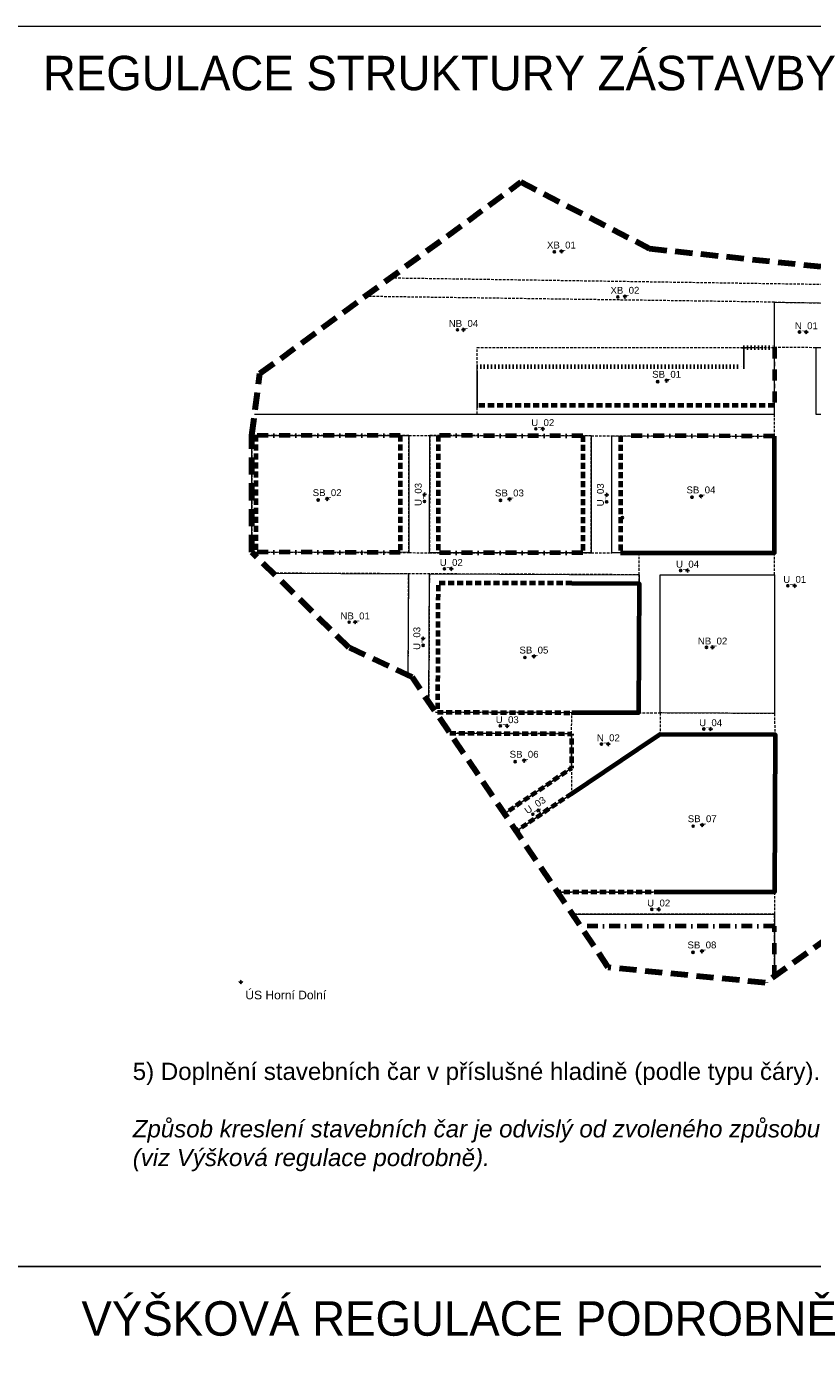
# Model space of a CAD drawing. Header units: metres. Extents: x -5 to 5163, y 1049 to 2798.
# Tile 12 of 22: x 3194 to 3651, y 1929 to 2697. Entities that reach past the tile are written whole.
import ezdxf
from ezdxf.enums import TextEntityAlignment as Align

# ---------------------------------------------------------------- set-up
doc = ezdxf.new("R2010")
doc.units = ezdxf.units.M
for name, pattern in [('DASHED', [0.75, 0.5, -0.25]), ('DOT', [0.25, 0, -0.25]), ('ČERCHOVANÁ', [25.4, 12.7, -6.35, 0, -6.35])]:
    doc.linetypes.add(name, pattern=pattern)
doc.layers.add('000000_BL_Pomocna_netisk_DB', color=7, linetype='Continuous', plot=False)
doc.layers.add('000100_pomocná_standard', color=132, linetype='Continuous', lineweight=18, plot=False)
for name, color, linetype, lineweight in [('101110_PL_Resene_uzemi', 6, 'DASHED', 200), ('200000_PL_Cast_uzemi', 80, 'DASHED', 5), ('202110_BL_Cast_uzemi_UP', 7, 'DASHED', 9), ('203110_BL_Cast_uzemi_SB', 7, 'DASHED', 9), ('204110_BL_Cast_uzemi_NB', 7, 'DASHED', 9), ('205110_BL_Cast_uzemi_XB', 7, 'DASHED', 9)]:
    doc.layers.add(name, color=color, linetype=linetype, lineweight=lineweight)
doc.layers.add('101111_BL_Resene_uzemi', color=9, linetype='Continuous')
for name, color, linetype, lineweight, true_color in [('201110_PL_Ulicni_cara', 7, 'Continuous', 9, 0xe90101), ('301110_PL_SC_uzavrena', 7, 'Continuous', 70, 0xe90101), ('301111_PL_SC_polouzavrena', 7, 'ČERCHOVANÁ', 70, 0xfe2f2f), ('301112_PL_SC_otevrena', 7, 'DASHED', 70, 0xfe4848), ('301113_PL_SC_volna', 7, 'DOT', 70, 0xfe8585)]:
    doc.layers.add(name, color=color, linetype=linetype, lineweight=lineweight, true_color=true_color)
doc.styles.get("Standard").update_dxf_attribs({"font": 'arial.ttf'})
doc.styles.add('style2', font='arial.ttf', dxfattribs={"height": 2})

# ---------------------------------------------------------------- blocks, each defined once
blk = doc.blocks.new('*U182')
at = {"layer": '000000_BL_Pomocna_netisk_DB'}
for p, q in [((222.12, 269.02), (220.92, 270.22)), ((220.92, 269.02), (222.12, 270.22)), ((-1, 0), (-0.72, 0.28)), ((1, 0), (-1, 0)), ((-1, 0), (-0.72, -0.28)), ((0, 1), (-0.29, 0.71)), ((0, 1), (0, -1)), ((0, 1), (0.28, 0.72)), ((1, 0), (0.72, 0.28)), ((1, 0), (0.72, -0.28)), ((0, -1), (-0.28, -0.72)), ((0, -1), (0.28, -0.72))]:
    blk.add_line(p, q, dxfattribs=at)
blk.add_circle((221.52, 269.62), 0.6, dxfattribs=at)
blk.add_attdef('DOK_NAZEV', (2.66, -10), '', height=5)
at = {"style": 'style2', "flags": 1}
blk.add_attdef('NAZEV_BLOK', (1.24, -20.77), '', height=5, dxfattribs=at)
blk = doc.blocks.new('*U66')
at = {"layer": '000000_BL_Pomocna_netisk_DB'}
for p, q in [((-1, 0), (-0.72, 0.28)), ((1, 0), (-1, 0)), ((-1, 0), (-0.72, -0.28)), ((0, 1), (-0.29, 0.71)), ((0, 1), (0, -1)), ((0, 1), (0.28, 0.72)), ((1, 0), (0.72, 0.28)), ((1, 0), (0.72, -0.28)), ((-4.6, -1.2), (-5.8, 0)), ((-5.8, -1.2), (-4.6, 0)), ((0, -1), (-0.28, -0.72)), ((0, -1), (0.28, -0.72))]:
    blk.add_line(p, q, dxfattribs=at)
blk.add_circle((-5.2, -0.6), 0.6, dxfattribs=at)
at = {"style": 'style2'}
blk.add_attdef('OZNACENI', text='', height=4, dxfattribs=at).set_placement((0, 1.68), align=Align.CENTER)
at = {"style": 'style2', "flags": 1}
blk.add_attdef('NAZEV_BLOK', (-23.56, -29.29), '', height=5, dxfattribs=at)
blk = doc.blocks.new('*U65')
at = {"layer": '000000_BL_Pomocna_netisk_DB'}
for p, q in [((-2.91, -0.59), (-4.11, 0.61)), ((-4.11, -0.59), (-2.91, 0.61)), ((-1, 0), (-0.72, 0.28)), ((1, 0), (-1, 0)), ((-1, 0), (-0.72, -0.28)), ((0, 1), (-0.29, 0.71)), ((0, 1), (0, -1)), ((0, 1), (0.28, 0.72)), ((1, 0), (0.72, 0.28)), ((1, 0), (0.72, -0.28)), ((0, -1), (-0.28, -0.72)), ((0, -1), (0.28, -0.72))]:
    blk.add_line(p, q, dxfattribs=at)
blk.add_circle((-3.51, 0.01), 0.6, dxfattribs=at)
at = {"style": 'style2'}
blk.add_attdef('OZNACENI', text='', height=4, dxfattribs=at).set_placement((0, 1.68), align=Align.CENTER)
at = {"style": 'style2', "flags": 1}
blk.add_attdef('NAZEV_BLOK', (-24.94, -16.19), '', height=5, dxfattribs=at)
blk = doc.blocks.new('*U64')
at = {"layer": '000000_BL_Pomocna_netisk_DB'}
for p, q in [((-3.51, -0.78), (-4.71, 0.42)), ((-4.71, -0.78), (-3.51, 0.42)), ((-1, 0), (-0.72, 0.28)), ((1, 0), (-1, 0)), ((-1, 0), (-0.72, -0.28)), ((0, 1), (-0.29, 0.71)), ((0, 1), (0, -1)), ((0, 1), (0.28, 0.72)), ((1, 0), (0.72, 0.28)), ((1, 0), (0.72, -0.28)), ((0, -1), (-0.28, -0.72)), ((0, -1), (0.28, -0.72))]:
    blk.add_line(p, q, dxfattribs=at)
blk.add_circle((-4.11, -0.18), 0.6, dxfattribs=at)
at = {"style": 'style2'}
blk.add_attdef('OZNACENI', text='', height=4, dxfattribs=at).set_placement((0, 1.68), align=Align.CENTER)
at = {"style": 'style2', "flags": 1}
for tag, p in [('PODTYP', (-27.03, -17.38)), ('NAZEV_BLOK', (-27.35, -25.13))]:
    blk.add_attdef(tag, p, '', height=5, dxfattribs=at)
blk = doc.blocks.new('*U70')
at = {"layer": '000000_BL_Pomocna_netisk_DB'}
for p, q in [((-3.41, -0.57), (-4.61, 0.63)), ((-4.61, -0.57), (-3.41, 0.63)), ((-1, 0), (-0.72, 0.28)), ((1, 0), (-1, 0)), ((-1, 0), (-0.72, -0.28)), ((0, 1), (-0.29, 0.71)), ((0, 1), (0, -1)), ((0, 1), (0.28, 0.72)), ((1, 0), (0.72, 0.28)), ((1, 0), (0.72, -0.28)), ((0, -1), (-0.28, -0.72)), ((0, -1), (0.28, -0.72))]:
    blk.add_line(p, q, dxfattribs=at)
blk.add_circle((-4.01, 0.03), 0.6, dxfattribs=at)
at = {"style": 'style2'}
blk.add_attdef('OZNACENI', text='', height=4, dxfattribs=at).set_placement((0, 1.68), align=Align.CENTER)
at = {"style": 'style2', "flags": 1}
for tag, p in [('DRUH_UP', (-17.24, -21.19)), ('DRUH_INFO', (-18.09, -32.86)), ('NAZEV_BLOK', (-18.19, -42.23))]:
    blk.add_attdef(tag, p, '', height=5, dxfattribs=at)
blk = doc.blocks.new('*U71')
at = {"layer": '000000_BL_Pomocna_netisk_DB'}
for p, q in [((-1, 0), (-0.72, 0.28)), ((-1, 0), (1, 0)), ((-1, 0), (-0.71, -0.29)), ((0, 1), (-0.28, 0.72)), ((0, 1), (0, -1)), ((0, 1), (0.28, 0.72)), ((1, 0), (0.72, 0.28)), ((0.57, -3.41), (-0.63, -4.61)), ((0.57, -4.61), (-0.63, -3.41)), ((0, -1), (-0.28, -0.72)), ((0, -1), (0.28, -0.72)), ((1, 0), (0.72, -0.28))]:
    blk.add_line(p, q, dxfattribs=at)
blk.add_circle((-0.03, -4.01), 0.6, dxfattribs=at)
at = {"style": 'style2'}
blk.add_attdef('OZNACENI', text='', height=4, rotation=89.9196, dxfattribs=at).set_placement((-1.68, 0), align=Align.CENTER)
at = {"style": 'style2', "flags": 1}
for tag, p in [('DRUH_UP', (-18.48, -33.69)), ('DRUH_INFO', (-19.32, -45.36)), ('NAZEV_BLOK', (-19.42, -54.73))]:
    blk.add_attdef(tag, p, '', height=5, dxfattribs=at)
blk = doc.blocks.new('*U72')
at = {"layer": '000000_BL_Pomocna_netisk_DB'}
for p, q in [((-4.61, -0.55), (-3.4, 0.64)), ((-3.41, -0.56), (-4.6, 0.65)), ((-1, 0), (-0.72, 0.29)), ((1, 0), (-1, 0)), ((-1, 0), (-0.72, -0.28)), ((0, 1), (-0.29, 0.72)), ((0, 1), (0, -1)), ((0, 1), (0.29, 0.72)), ((1, 0), (0.72, 0.28)), ((0, -1), (-0.28, -0.72)), ((0, -1), (0.28, -0.72)), ((1, 0), (0.72, -0.28))]:
    blk.add_line(p, q, dxfattribs=at)
blk.add_circle((-4.01, 0.05), 0.6, dxfattribs=at)
at = {"style": 'style2'}
blk.add_attdef('OZNACENI', text='', height=4, rotation=359.75904, dxfattribs=at).set_placement((0.01, 1.68), align=Align.CENTER)
at = {"style": 'style2', "flags": 1}
for tag, p in [('DRUH_UP', (-18.48, -33.69)), ('DRUH_INFO', (-19.32, -45.36)), ('NAZEV_BLOK', (-19.42, -54.73))]:
    blk.add_attdef(tag, p, '', height=5, dxfattribs=at)
blk = doc.blocks.new('*U73')
at = {"layer": '000000_BL_Pomocna_netisk_DB'}
for p, q in [((0.83, 0.56), (-0.83, -0.56)), ((-0.56, 0.83), (-0.64, 0.43)), ((-0.56, 0.83), (0.56, -0.83)), ((-0.56, 0.83), (-0.17, 0.76)), ((0.83, 0.56), (0.44, 0.64)), ((0.83, 0.56), (0.76, 0.17)), ((-2.51, -2.37), (-4.18, -2.04)), ((-3.51, -3.04), (-3.18, -1.37)), ((-0.83, -0.56), (-0.76, -0.16)), ((-0.83, -0.56), (-0.44, -0.64)), ((0.56, -0.83), (0.17, -0.76)), ((0.56, -0.83), (0.64, -0.44))]:
    blk.add_line(p, q, dxfattribs=at)
blk.add_circle((-3.34, -2.21), 0.6, dxfattribs=at)
at = {"style": 'style2'}
blk.add_attdef('OZNACENI', text='', height=4, rotation=33.8088, dxfattribs=at).set_placement((-0.94, 1.4), align=Align.CENTER)
at = {"style": 'style2', "flags": 1}
for tag, p in [('DRUH_UP', (-18.48, -33.69)), ('DRUH_INFO', (-19.32, -45.36)), ('NAZEV_BLOK', (-19.42, -54.73))]:
    blk.add_attdef(tag, p, '', height=5, dxfattribs=at)

msp = doc.modelspace()

# ---------------------------------------------------------------- linework, layer by layer
at = {"layer": '000100_pomocná_standard'}
for points in [[(3182.24, 1977.21), (5162.57, 1977.21), (5162.57, 2697.06), (3182.24, 2697.06)], [(3182.24, 1060.72), (5162.57, 1060.72), (5162.57, 1977.21), (3182.24, 1977.21)]]:
    msp.add_lwpolyline(points, close=True, dxfattribs=at)
at = {"layer": '101110_PL_Resene_uzemi', "ltscale": 20}
msp.add_lwpolyline([(3325.23, 2459.68), (3329.92, 2495.49), (3481.54, 2606.82), (3556.2, 2568.14), (3657.51, 2557.46), (3781.82, 2502.25), (3870.21, 2352.55), (3831.21, 2289.54), (3623.24, 2141.91), (3532.24, 2150.75), (3418.29, 2319.24), (3381.64, 2336.48), (3325.23, 2391.88), (3325.23, 2459.68)], close=True, dxfattribs=at)
msp.add_lwpolyline([(3325.23, 2459.68), (3329.92, 2495.49), (3481.54, 2606.82), (3556.2, 2568.14), (3657.51, 2557.46), (3781.82, 2502.25), (3870.21, 2352.55), (3831.21, 2289.54), (3623.24, 2141.91), (3532.24, 2150.75), (3418.29, 2319.24), (3381.64, 2336.48), (3325.23, 2391.88), (3325.23, 2459.68)], close=True, dxfattribs=at)
at = {"layer": '200000_PL_Cast_uzemi', "ltscale": 3}
for points in [[(3405.73, 2551.15), (3680.99, 2547.03)], [(3326.85, 2472.07), (3456.04, 2472.07), (3456.04, 2510.67), (3628.63, 2510.67), (3628.63, 2537), (3391, 2540.34)], [(3628.63, 2537), (3666.6, 2536.43)], [(3456.04, 2472.07), (3628.63, 2472.07), (3628.63, 2510.67)], [(3652.63, 2510.57), (3628.63, 2510.67)], [(3628.63, 2459.26), (3628.63, 2472.07)], [(3325.23, 2459.68), (3325.23, 2391.88), (3416.47, 2391.6), (3416.47, 2459.55), (3325.23, 2459.68)], [(3416.47, 2459.55), (3428.67, 2459.54)], [(3428.67, 2459.54), (3428.39, 2391.45), (3522.37, 2391.45), (3522.37, 2459.4), (3428.67, 2459.54)], [(3522.37, 2459.4), (3534.37, 2459.39)], [(3534.37, 2459.39), (3628.63, 2459.26), (3628.63, 2391.45), (3534.37, 2391.45), (3534.37, 2459.39)], [(3416.47, 2391.6), (3428.39, 2391.45)], [(3522.37, 2391.45), (3534.37, 2391.45)], [(3550.19, 2378.73), (3550.19, 2391.45)], [(3628.63, 2378.68), (3628.63, 2391.45)], [(3431.99, 2299), (3549.86, 2298.5), (3550.19, 2378.73), (3337.69, 2379.65)], [(3416.13, 2379.31), (3415.89, 2320.38)], [(3428.34, 2379.25), (3428.02, 2304.86)], [(3510.94, 2286.46), (3510.99, 2298.66)], [(3549.86, 2298.5), (3562.4, 2298.5)], [(3562.4, 2298.5), (3562.4, 2286.25)], [(3628.63, 2298.17), (3629.02, 2285.97)], [(3471.87, 2240.02), (3510.85, 2266.38), (3510.94, 2286.46), (3440.26, 2286.76)], [(3502.67, 2194.48), (3628.63, 2194.48), (3629.02, 2285.97), (3562.4, 2286.25), (3478.71, 2229.91)], [(3510.85, 2266.38), (3510.85, 2251.55)], [(3628.63, 2194.48), (3628.78, 2181.74)], [(3628.63, 2145.75), (3628.78, 2181.74), (3511.28, 2181.74)]]:
    msp.add_lwpolyline(points, dxfattribs=at)
msp.add_lwpolyline([(3562.4, 2378.68), (3628.63, 2378.68), (3628.63, 2298.17), (3562.4, 2298.5)], close=True, dxfattribs=at)
at = {"layer": '201110_PL_Ulicni_cara'}
for points in [[(3326.85, 2472.07), (3628.63, 2472.07), (3628.63, 2537), (3666.6, 2536.43), (3666.21, 2510.44), (3652.63, 2510.57), (3652.63, 2472.07), (3675.29, 2472.07), (3797.24, 2265.42)], [(3325.23, 2459.68), (3416.47, 2459.55), (3416.47, 2391.6), (3325.23, 2391.88), (3325.23, 2459.68)], [(3428.67, 2459.54), (3522.37, 2459.4), (3522.37, 2391.45), (3428.39, 2391.45), (3428.67, 2459.54)], [(3534.37, 2459.39), (3628.63, 2459.26), (3628.63, 2391.45), (3534.37, 2391.45), (3534.37, 2459.39)], [(3337.69, 2379.65), (3416.13, 2379.31), (3415.89, 2320.38)], [(3428.02, 2304.86), (3428.34, 2379.26), (3550.19, 2378.73), (3549.86, 2298.5), (3431.99, 2299)], [(3562.4, 2378.68), (3628.63, 2378.68), (3628.63, 2298.17), (3562.4, 2298.5), (3562.4, 2378.68)], [(3440.26, 2286.76), (3510.94, 2286.46), (3510.85, 2266.38), (3471.87, 2240.02)], [(3478.71, 2229.91), (3562.4, 2286.25), (3629.02, 2285.97), (3628.63, 2194.48), (3502.67, 2194.48)], [(3511.28, 2181.74), (3628.78, 2181.74), (3628.63, 2145.75)]]:
    msp.add_lwpolyline(points, dxfattribs=at)
at = {"layer": '301110_PL_SC_uzavrena'}
for points in [[(3539.37, 2391.45), (3628.63, 2391.45), (3628.63, 2459.26)], [(3510.99, 2373.85), (3550.17, 2373.73), (3549.86, 2298.5), (3510.99, 2298.66)], [(3510.85, 2251.55), (3549.3, 2277.43), (3562.4, 2286.25), (3629.02, 2285.97), (3628.63, 2194.48), (3562.4, 2194.48)]]:
    msp.add_lwpolyline(points, dxfattribs=at)
at = {"layer": '301111_PL_SC_polouzavrena', "ltscale": 0.5}
for points in [[(3628.63, 2510.67), (3628.63, 2477.07)], [(3411.47, 2459.56), (3327.49, 2459.68)], [(3517.37, 2459.41), (3433.39, 2459.53)], [(3628.63, 2459.26), (3539.37, 2459.38)], [(3411.47, 2391.61), (3327.5, 2391.88)], [(3517.37, 2391.45), (3433.39, 2391.45)], [(3628.63, 2145.75), (3628.63, 2174.74), (3516.02, 2174.74)]]:
    msp.add_lwpolyline(points, dxfattribs=at)
at = {"layer": '301112_PL_SC_otevrena', "ltscale": 7, "flags": 128}
for points in [[(3628.63, 2477.07), (3456.04, 2477.07)], [(3327.49, 2459.68), (3327.5, 2391.88)], [(3411.47, 2459.56), (3411.47, 2391.61)], [(3433.39, 2459.53), (3433.39, 2425.86), (3433.39, 2391.45)], [(3517.37, 2459.41), (3517.37, 2425.43), (3517.37, 2391.45)], [(3539.37, 2459.38), (3539.37, 2391.45)], [(3510.99, 2373.85), (3433.39, 2373.85), (3433.07, 2298.99), (3510.99, 2298.66)], [(3440.26, 2286.76), (3510.94, 2286.46), (3510.85, 2266.38), (3471.87, 2240.02)], [(3510.85, 2251.55), (3478.71, 2229.91)], [(3562.4, 2194.48), (3502.67, 2194.48)]]:
    msp.add_lwpolyline(points, dxfattribs=at)
at = {"layer": '301113_PL_SC_volna', "ltscale": 8}
msp.add_lwpolyline([(3456.04, 2477.07), (3456.04, 2499.62), (3610.98, 2499.62), (3610.98, 2510.67), (3628.63, 2510.67)], dxfattribs=at)

# ---------------------------------------------------------------- block references
at = {"layer": '101111_BL_Resene_uzemi'}
msp.add_blockref('*U182', (3318.86, 2142.27), dxfattribs=at).add_auto_attribs({'DOK_NAZEV': 'ÚS Horní Dolní'})
at = {"layer": '202110_BL_Cast_uzemi_UP'}
for name, p, values in [('*U72', (3647.19, 2519.63), {'OZNACENI': 'N_01'}), ('*U70', (3494.17, 2463.39), {'OZNACENI': 'U_02'}), ('*U71', (3425.56, 2425.36), {'OZNACENI': 'U_03'}), ('*U71', (3531.31, 2425.14), {'OZNACENI': 'U_03'}), ('*U70', (3441.06, 2382.19), {'OZNACENI': 'U_02'}), ('*U70', (3578.24, 2381.2), {'OZNACENI': 'U_04'}), ('*U70', (3640.46, 2372.35), {'OZNACENI': 'U_01'}), ('*U71', (3424.73, 2341.79), {'OZNACENI': 'U_03'}), ('*U72', (3473.55, 2290.93), {'OZNACENI': 'U_03'}), ('*U70', (3591.64, 2289.16), {'OZNACENI': 'U_04'}), ('*U72', (3532.23, 2280.41), {'OZNACENI': 'N_02'}), ('*U73', (3491.78, 2241.92), {'OZNACENI': 'U_03'}), ('*U70', (3561.48, 2184.48), {'OZNACENI': 'U_02'})]:
    msp.add_blockref(name, p, dxfattribs=at).add_auto_attribs(values)
at = {"layer": '203110_BL_Cast_uzemi_SB'}
for p, values in [((3566.1, 2491.43), {'OZNACENI': 'SB_01'}), ((3368.98, 2422.74), {'OZNACENI': 'SB_02'}), ((3474.83, 2422.55), {'OZNACENI': 'SB_03'}), ((3586.02, 2424.32), {'OZNACENI': 'SB_04'}), ((3489.03, 2331.34), {'OZNACENI': 'SB_05'}), ((3483.34, 2270.84), {'OZNACENI': 'SB_06'}), ((3586.76, 2233.42), {'OZNACENI': 'SB_07'}), ((3586.6, 2160.14), {'OZNACENI': 'SB_08'})]:
    msp.add_blockref('*U66', p, dxfattribs=at).add_auto_attribs(values)
at = {"layer": '204110_BL_Cast_uzemi_NB'}
for p, values in [((3448.14, 2520.95), {'OZNACENI': 'NB_04'}), ((3385.26, 2351.17), {'OZNACENI': 'NB_01'}), ((3592.77, 2336.59), {'OZNACENI': 'NB_02'})]:
    msp.add_blockref('*U65', p, dxfattribs=at).add_auto_attribs(values)
at = {"layer": '205110_BL_Cast_uzemi_XB'}
for p, values in [((3505.02, 2566.46), {'OZNACENI': 'XB_01'}), ((3541.88, 2540.21), {'OZNACENI': 'XB_02'})]:
    msp.add_blockref('*U64', p, dxfattribs=at).add_auto_attribs(values)

# ---------------------------------------------------------------- texts
at = {"linetype": 'Continuous', "lineweight": 18, "insert": (3256.12, 2095.45), "char_height": 10, "attachment_point": 1}
msp.add_mtext_dynamic_manual_height_columns('\\pxqj;5) Doplnění stavebních čar v příslušné hladině (podle typu čáry).\\P\\pq*;\\P{\\fArial|b0|i1|c238|p34;Způsob kreslení stavebních čar je odvislý od zvoleného způsobu výškové regulace zástavby.  \\P(viz Výšková regulace podrobně).}', width=670.4133, gutter_width=0.0125, heights=[0], dxfattribs=at)
at = {"layer": '000100_pomocná_standard', "linetype": 'Continuous', "lineweight": 20, "char_height": 20}
for s, insert, width, attachment_point in [('REGULACE STRUKTURY ZÁSTAVBY', (3203.82, 2669.87), 577.0511, 4), ('VÝŠKOVÁ REGULACE PODROBNĚ', (3226.32, 1936.68), 461.9048, 7)]:
    msp.add_mtext(s, dxfattribs=dict(at, insert=insert, width=width, attachment_point=attachment_point))

doc.saveas('drawing.dxf')
